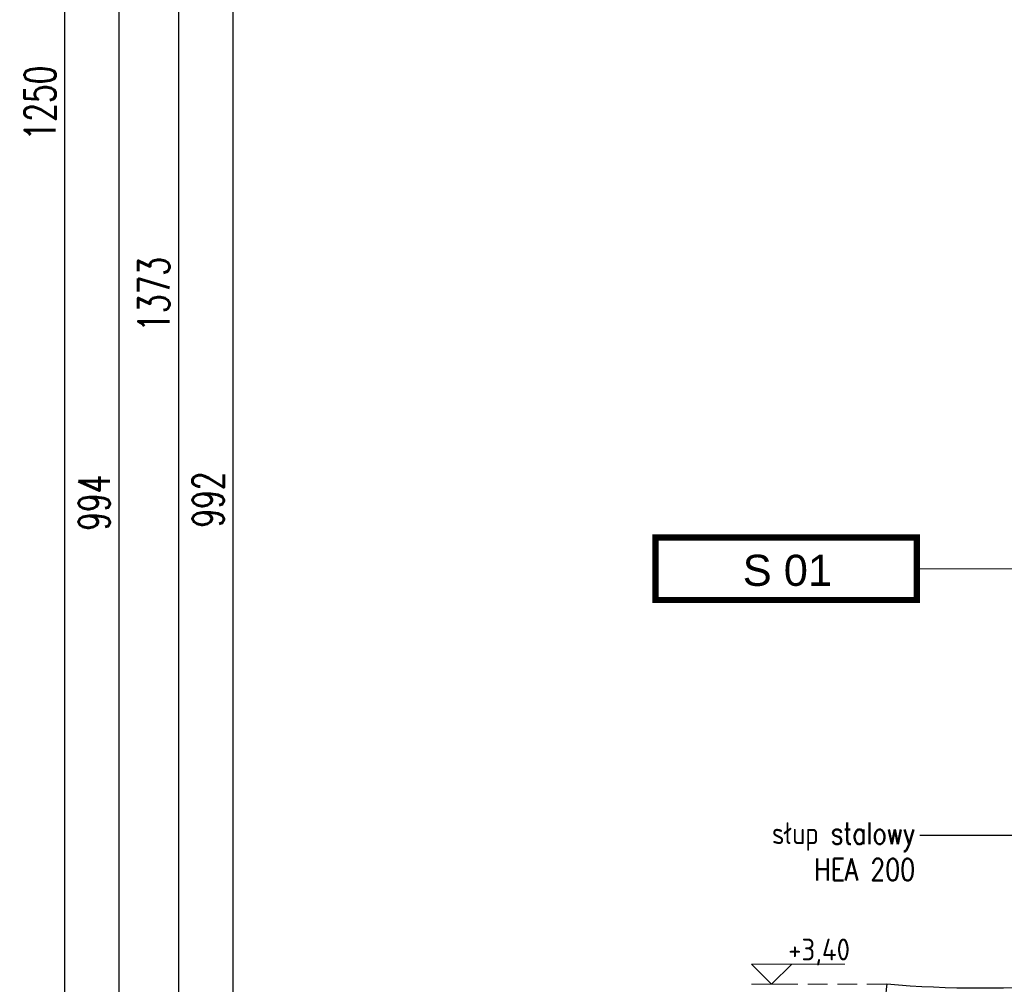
# Model space of a CAD drawing. Header units: millimetres. Extents: x 16720 to 74016, y 25810 to 81213.
# Tile 155 of 256: x 31981 to 32298, y 42613 to 42923. Entities that reach past the tile are written whole.
import ezdxf
from ezdxf import colors
from ezdxf.entities.mleader import LeaderData, LeaderLine
from ezdxf.math import Vec2, Vec3

# ---------------------------------------------------------------- set-up
doc = ezdxf.new("R2010")
doc.units = ezdxf.units.MM
doc.linetypes.add('DASHED2', pattern=[9.525, 6.35, -3.175])
for name, color, linetype, lineweight in [('1', 7, 'Continuous', 9), ('_L OPISY', 110, 'Continuous', 9), ('_OPISY', 110, 'Continuous', 9), ('_WYMIAR', 151, 'Continuous', 9), ('_ŚREDNIE', 90, 'Continuous', 25)]:
    doc.layers.add(name, color=color, linetype=linetype, lineweight=lineweight)
doc.styles.add('_PRZEKRÓJ 12', font='ARIALNB.TTF', dxfattribs={"height": 12})
doc.styles.add('ISO', font='isocp.shx')
doc.styles.add('POL', font='arial.ttf', dxfattribs={"height": 10})
doc.styles.add('ROMANS', font='romans.shx', dxfattribs={"width": 0.8, "height": 17})
doc.styles.add('ROMANS 50', font='romans.shx', dxfattribs={"width": 0.7, "height": 10})
doc.dimstyles.new('DOM w 50', dxfattribs={"dimscale": 3, "dimtxt": 10, "dimasz": 0.3, "dimexe": 1.25, "dimexo": 2, "dimgap": 1, "dimtad": 1, "dimdec": 0, "dimtxsty": 'ROMANS 50', "dimblk1": 'wymgreg', "dimblk2": 'wymgregII', "dimsah": 1, "dimcen": 2.5, "dimdle": 1, "dimse1": 1, "dimse2": 1, "dimclre": 254, "dimadec": 0, "dimazin": 0, "dimtfac": 1, "dimtdec": 0, "dimtix": 1, "dimtmove": 1, "dimatfit": 3, "dimfxl": 1.25, "dimarcsym": 0})

# ---------------------------------------------------------------- blocks, each defined once
blk = doc.blocks.new('KOTA WYS')
at = {"layer": '_OPISY'}
blk.add_line((-13, -13.11), (13, -13.11), dxfattribs=at)
blk.add_lwpolyline([(13, -0.11), (0, -13.11), (-13, -0.11), (47, -0.11)], dxfattribs=at)
at = {"layer": '_OPISY', "style": '_PRZEKRÓJ 12'}
blk.add_attdef('POZWYK', (9.63, 2.25), '', height=12, dxfattribs=at)
blk = doc.blocks.new('wymgreg')
at = {"layer": '1'}
for p, q in [((0, 5.67), (0, -5.67)), ((0, 0), (4.95, 4.95)), ((0, 0), (-4.95, -4.95)), ((4.77, 0), (-3.89, 0))]:
    blk.add_line(p, q, dxfattribs=at)
blk = doc.blocks.new('wymgregII')
at = {"layer": '1', "rotation": 180}
blk.add_blockref('wymgreg', (0, 0), dxfattribs=at)
blk = doc.blocks.new('*D6474')
at = {"layer": '_WYMIAR', "color": 0, "lineweight": -2}
blk.add_line((32032.58, 42148.67), (32032.58, 43520.25), dxfattribs=at)
at = {"layer": 'Defpoints', "color": 0}
for p in [(32032.58, 43521.15), (33746.71, 43521.15), (32311.71, 42147.77)]:
    blk.add_point(p, dxfattribs=at)
at = {"layer": '_WYMIAR', "color": 0, "linetype": 'ByBlock', "lineweight": -2, "xscale": 0.8999999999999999, "yscale": 0.8999999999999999, "zscale": 0.8999999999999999}
for name, p, rotation in [('wymgregII', (32032.58, 43521.15), 90), ('wymgreg', (32032.58, 42147.77), 270)]:
    blk.add_blockref(name, p, dxfattribs=dict(at, rotation=rotation))
at = {"layer": '_WYMIAR', "color": 0, "insert": (32024.58, 42834.46), "char_height": 10, "attachment_point": 5, "rotation": 90, "style": 'ROMANS 50'}
blk.add_mtext('1373', dxfattribs=at)
blk = doc.blocks.new('*D6478')
at = {"layer": '_WYMIAR', "color": 0, "lineweight": -2}
blk.add_line((32050.06, 42273.65), (32050.06, 43263.42), dxfattribs=at)
at = {"layer": 'Defpoints', "color": 0}
for p in [(32050.06, 43264.32), (32290.13, 43264.32), (32313.58, 42272.75)]:
    blk.add_point(p, dxfattribs=at)
at = {"layer": '_WYMIAR', "color": 0, "linetype": 'ByBlock', "lineweight": -2, "xscale": 0.8999999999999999, "yscale": 0.8999999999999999, "zscale": 0.8999999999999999}
for name, p, rotation in [('wymgregII', (32050.06, 43264.32), 90), ('wymgreg', (32050.06, 42272.75), 270)]:
    blk.add_blockref(name, p, dxfattribs=dict(at, rotation=rotation))
at = {"layer": '_WYMIAR', "color": 0, "insert": (32042.06, 42768.53), "char_height": 10, "attachment_point": 5, "rotation": 90, "style": 'ROMANS 50'}
blk.add_mtext('992', dxfattribs=at)
blk = doc.blocks.new('*D6658')
at = {"layer": '_WYMIAR', "color": 0, "lineweight": -2}
blk.add_line((32013.42, 42271.65), (32013.42, 43263.42), dxfattribs=at)
at = {"layer": 'Defpoints', "color": 0}
for p in [(32013.42, 43264.32), (32290.13, 43264.32), (32597.44, 42270.75)]:
    blk.add_point(p, dxfattribs=at)
at = {"layer": '_WYMIAR', "color": 0, "linetype": 'ByBlock', "lineweight": -2, "xscale": 0.8999999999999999, "yscale": 0.8999999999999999, "zscale": 0.8999999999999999}
for name, p, rotation in [('wymgregII', (32013.42, 43264.32), 90), ('wymgreg', (32013.42, 42270.75), 270)]:
    blk.add_blockref(name, p, dxfattribs=dict(at, rotation=rotation))
at = {"layer": '_WYMIAR', "color": 0, "insert": (32005.42, 42767.53), "char_height": 10, "attachment_point": 5, "rotation": 90, "style": 'ROMANS 50'}
blk.add_mtext('994', dxfattribs=at)
blk = doc.blocks.new('*D6663')
at = {"layer": '_WYMIAR', "color": 0, "lineweight": -2}
blk.add_line((31996.03, 42271.65), (31996.03, 43520.25), dxfattribs=at)
at = {"layer": 'Defpoints', "color": 0}
for p in [(31996.03, 43521.15), (33746.71, 43521.15), (32293.55, 42270.75)]:
    blk.add_point(p, dxfattribs=at)
at = {"layer": '_WYMIAR', "color": 0, "linetype": 'ByBlock', "lineweight": -2, "xscale": 0.8999999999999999, "yscale": 0.8999999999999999, "zscale": 0.8999999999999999}
for name, p, rotation in [('wymgregII', (31996.03, 43521.15), 90), ('wymgreg', (31996.03, 42270.75), 270)]:
    blk.add_blockref(name, p, dxfattribs=dict(at, rotation=rotation))
at = {"layer": '_WYMIAR', "color": 0, "insert": (31988.03, 42895.95), "char_height": 10, "attachment_point": 5, "rotation": 90, "style": 'ROMANS 50'}
blk.add_mtext('1250', dxfattribs=at)

msp = doc.modelspace()

# ---------------------------------------------------------------- linework, layer by layer
at = {"layer": '_OPISY', "linetype": 'DASHED2'}
msp.add_line((32260.21, 42612.75), (32223.2, 42612.75), dxfattribs=at)
at = {"layer": '_OPISY', "const_width": 2}
msp.add_lwpolyline([(32269.89, 42756.36), (32185.88, 42756.36), (32185.88, 42736.26), (32269.89, 42736.26)], close=True, dxfattribs=at)
at = {"layer": '_OPISY'}
msp.add_lwpolyline([(32269.89, 42746.31), (32318.21, 42746.31)], dxfattribs=at)
at = {"layer": '_ŚREDNIE'}
msp.add_lwpolyline([(32320.21, 42612.75, -0.042286), (32260.21, 42612.75, 0.059153), (32260.21, 42600.5, -0.020403), (32260.21, 42552.75)], format="xyb", dxfattribs=at)

# ---------------------------------------------------------------- block references
at = {"layer": '_L OPISY'}
ref = msp.add_blockref('KOTA WYS', (32223.2, 42619.3), dxfattribs=dict(at, xscale=0.5, yscale=0.5, zscale=0.5))
ref.add_attrib('POZWYK', '+3,40', (32228.52, 42620.43), dxfattribs={"layer": '_OPISY', "height": 7, "style": 'ISO'})

# ---------------------------------------------------------------- texts
at = {"layer": '_OPISY', "insert": (32189.4, 42745.72), "char_height": 10, "width": 84.0089, "attachment_point": 4, "rotation": 360, "style": 'POL'}
msp.add_mtext('\\pxi2.4504;S 01', dxfattribs=at)

# ---------------------------------------------------------------- dimensions: what is measured, and where the dimension line sits
at = {"layer": '_WYMIAR'}
for base, p1, p2, picture, middle in [((31996.03, 43521.15), (32293.55, 42270.75), (33746.71, 43521.15), '*D6663', (31988.03, 42895.95)), ((32032.58, 43521.15), (32311.71, 42147.77), (33746.71, 43521.15), '*D6474', (32024.58, 42834.46)), ((32013.42, 43264.32), (32597.44, 42270.75), (32290.13, 43264.32), '*D6658', (32005.42, 42767.53)), ((32050.06, 43264.32), (32313.58, 42272.75), (32290.13, 43264.32), '*D6478', (32042.06, 42768.53))]:
    dim = msp.add_linear_dim(base=base, p1=p1, p2=p2, angle=90, dimstyle='DOM w 50', override={"dimtxsty": 'ROMANS 50'}, dxfattribs=at)
    dim.commit()
    dim.dimension.update_dxf_attribs({"geometry": picture, "text_midpoint": middle})

# ---------------------------------------------------------------- leaders
at = {"layer": '_OPISY'}
ml = msp.add_multileader_mtext('Standard', dxfattribs=at)
ml.set_content('{\\Fsimplex|c238;słup stalowy \\PHEA 200}', color=256, style='ROMANS')
ml.set_leader_properties()
ml.build(insert=Vec2(0, 0))
ml.multileader.update_dxf_attribs({"dogleg_length": 2, "arrow_head_size": 3})
ctx = ml.context
ctx.base_point, ctx.char_height, ctx.arrow_head_size, ctx.landing_gap_size, ctx.plane_origin, ctx.plane_x_axis, ctx.plane_y_axis = Vec3(32215.02, 42660.6), 7, 3, 1.5, Vec3(32033.7, 42482.36), Vec3(1, 0, 0), Vec3(0, 1, 0)
ctx.text_align_type = 2
notes = []
notes.append((ctx, [(1, (1, 1, 0), (32273.11, 42660.6), (-1, 0, 0), 2.29, [(0, [(32337.05, 42660.6)], 0, [])])]))
ctx.mtext.insert, ctx.mtext.text_direction, ctx.mtext.alignment, ctx.mtext.flow_direction = Vec3(32269.32, 42664.8), Vec3(1, 0, 0), 3, 5
for ctx, leaders in notes:
    for number, flags, end, landing, length, lines in leaders:
        leader = LeaderData()
        leader.index, (leader.has_last_leader_line, leader.has_dogleg_vector, leader.attachment_direction) = number, flags
        leader.last_leader_point, leader.dogleg_vector, leader.dogleg_length = Vec3(end), Vec3(landing), length
        for number, points, colour, breaks in lines:
            line = LeaderLine()
            line.index, line.vertices, line.color, line.breaks = number, Vec3.list(points), colors.encode_raw_color(colour), breaks
            leader.lines.append(line)
        ctx.leaders.append(leader)

doc.saveas('drawing.dxf')
